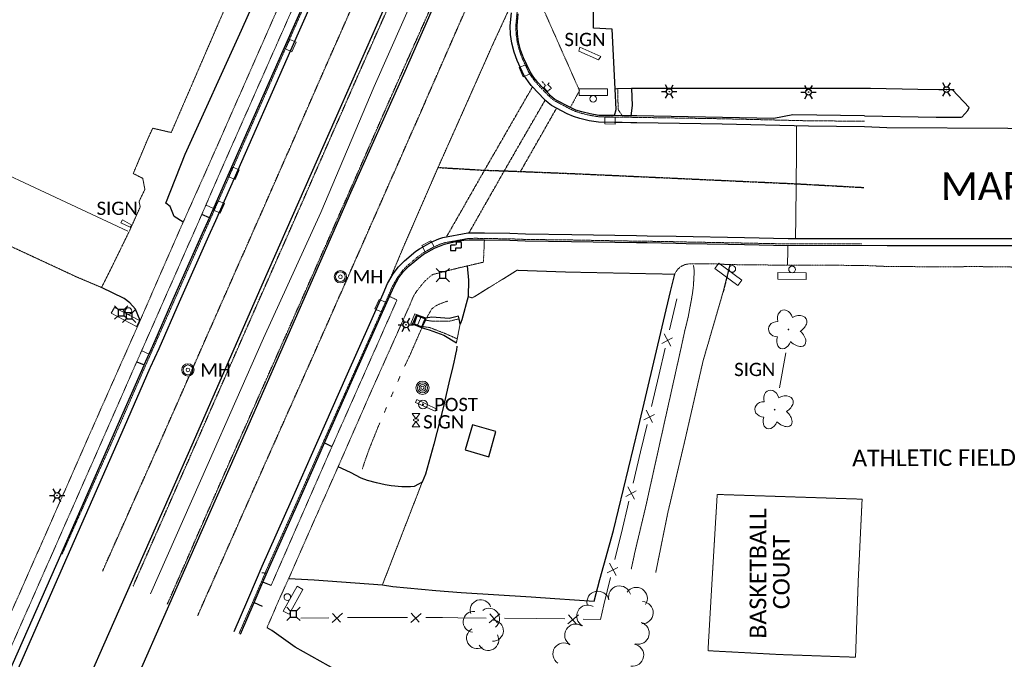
# Model space of a CAD drawing. Extents: x 386237 to 390135, y 96958 to 113752.
# Tile 8 of 116: x 387284 to 387640, y 97797 to 98029. Entities that reach past the tile are written whole.
import ezdxf
from ezdxf.enums import TextEntityAlignment as Align

# ---------------------------------------------------------------- set-up
doc = ezdxf.new("R2010")
doc.units = 0
doc.header["$MEASUREMENT"] = 0
for name, pattern in [('Ecl', [0.725, 0.26, -0.0275, 0.015, -0.0275, 0.065, -0.0275, 0.015, -0.0275, 0.26]), ('Wisdot2', [0.125, 0.0625, -0.0625]), ('Wisdot3', [0.1875, 0.125, -0.0625]), ('Wisdot5', [0.1, 0.05, -0.05]), ('Wisdot6', [0.375, 0.125, -0.0625, 0.03125, -0.0625, 0.03125, -0.0625])]:
    doc.linetypes.add(name, pattern=pattern)
for name, color, linetype, lineweight in [('E_ALI_100', 2, 'Continuous', 18), ('E_ALI_CL', 51, 'Ecl', 25), ('E_AREA', 51, 'Wisdot3', 18), ('E_BLD', 231, 'Continuous', 25), ('E_BLD_HvyDash', 231, 'Wisdot3', 25), ('E_BMGRD', 51, 'Egr', 18), ('E_DRN', 41, 'Continuous', 18), ('E_DWY', 51, 'Wisdot3', 18), ('E_LAND_Vegetation', 81, 'Continuous', 18), ('E_LTG', 21, 'Continuous', 25), ('E_MISCPROP', 31, 'Continuous', 18), ('E_MISCPROP_Railing', 31, 'Continuous', 18), ('E_PATH_Sidewalk', 51, 'Wisdot5', 18), ('E_PM', 231, 'Wisdot2', 25), ('E_RDWY', 21, 'Continuous', 25), ('E_RDWY_AsphConc', 201, 'Continuous', 25), ('E_RDWY_C_and_G', 21, 'Continuous', 25), ('E_RDWY_Gravel', 21, 'Wisdot3', 25), ('E_RDWY_Name', 21, 'Continuous', 18), ('E_RDWY_PavtEdge', 201, 'Continuous', 25), ('E_SGN', 21, 'Continuous', 18), ('E_STRUCT_Joint', 201, 'Wisdot3', 18), ('E_UTL_AG', 31, 'Continuous', 18), ('E_UTL_AG_Bold', 31, 'Continuous', 25), ('E_UTL_MH', 31, 'Continuous', 18), ('E_WTR', 131, 'Wisdot6', 18), ('E_WTR_FlowLine', 131, 'Wisdot6', 18), ('P_PATH_Sidewalk', 2, 'Continuous', 30)]:
    doc.layers.add(name, color=color, linetype=linetype, lineweight=lineweight)
doc.styles.add('CalibriLight', font='calibril.ttf')
doc.linetypes.add('Egr', pattern='A,0.1,[13,dgnlstyle-ewdotudls.shx,S=0.0004,R=0,X=0,Y=0],0.1', length=0.2)

# ---------------------------------------------------------------- blocks, each defined once
blk = doc.blocks.new('BSGN')
at = {"color": 0, "linetype": 'ByBlock', "lineweight": -2, "transparency": 16777216, "style": 'CalibriLight'}
blk.add_text('SIGN', height=12, dxfattribs=at).set_placement((0, 0), align=Align.MIDDLE_CENTER)
blk = doc.blocks.new('INLET')
at = {"color": 0, "linetype": 'ByBlock', "lineweight": -2, "transparency": 16777216, "flags": 128}
blk.add_lwpolyline([(-7.5, 10), (7.5, 10), (7.5, 0), (-7.5, 0)], close=True, dxfattribs=at)
blk = doc.blocks.new('LPOL')
at = {"color": 0, "linetype": 'ByBlock', "lineweight": -2, "transparency": 16777216}
for p, q in [((-4, 0), (-1.5, 0)), ((-0.75, 1.3), (-2, 3.46)), ((0.75, 1.3), (2, 3.46)), ((1.5, 0), (4, 0)), ((-2, -3.46), (-0.75, -1.3)), ((2, -3.46), (0.75, -1.3))]:
    blk.add_line(p, q, dxfattribs=at)
for radius in [1.5, 1.5, 1.5, 0.125]:
    blk.add_circle((0, 0), radius, dxfattribs=at)
blk = doc.blocks.new('MH')
at = {"color": 0, "linetype": 'ByBlock', "lineweight": -2, "transparency": 16777216}
for radius in [5, 4, 1.5]:
    blk.add_circle((0, 0), radius, dxfattribs=at)
at = {"color": 0, "linetype": 'ByBlock', "lineweight": -2, "transparency": 16777216, "style": 'CalibriLight'}
blk.add_text('MH', height=10.8, dxfattribs=at).set_placement((10, 0), align=Align.MIDDLE_LEFT)
blk = doc.blocks.new('MTR')
at = {"color": 0, "linetype": 'ByBlock', "lineweight": -2, "transparency": 16777216, "flags": 128}
for points in [[(-3.75, 6.5), (3.75, 6.5), (0, 1.25)], [(-3.75, -6.5), (3.75, -6.5), (0, -1.25)]]:
    blk.add_lwpolyline(points, close=True, dxfattribs=at)
at = {"color": 0, "linetype": 'ByBlock', "lineweight": -2, "transparency": 16777216}
blk.add_ellipse((0, 0), major_axis=(2.5, 0), ratio=0.5, dxfattribs=at)
blk = doc.blocks.new('PED')
at = {"color": 0, "linetype": 'ByBlock', "lineweight": -2, "transparency": 16777216}
for p, q in [((-2.5, 2.5), (-5.33, 5.33)), ((2.5, 2.5), (5.33, 5.33)), ((-2.5, -2.5), (-5.33, -5.33)), ((2.5, -2.5), (5.33, -5.33))]:
    blk.add_line(p, q, dxfattribs=at)
at = {"color": 0, "linetype": 'ByBlock', "lineweight": -2, "transparency": 16777216, "flags": 128}
blk.add_lwpolyline([(-2.5, -2.5), (2.5, -2.5), (2.5, 2.5), (-2.5, 2.5)], close=True, dxfattribs=at)
blk = doc.blocks.new('POLE')
at = {"color": 0, "linetype": 'ByBlock', "lineweight": -2, "transparency": 16777216}
for radius in [4.46, 3.35, 2.23, 1.12]:
    blk.add_circle((0, 0), radius, dxfattribs=at)
blk = doc.blocks.new('POST')
at = {"color": 0, "linetype": 'ByBlock', "lineweight": -2, "transparency": 16777216}
for radius in [4, 0.5]:
    blk.add_circle((0, 0), radius, dxfattribs=at)
at = {"color": 0, "linetype": 'ByBlock', "lineweight": -2, "transparency": 16777216, "style": 'CalibriLight'}
blk.add_text('POST', height=12, dxfattribs=at).set_placement((10, 0), align=Align.MIDDLE_LEFT)
blk = doc.blocks.new('SGN')
at = {"color": 0, "linetype": 'ByBlock', "lineweight": -2, "transparency": 16777216, "flags": 128}
blk.add_lwpolyline([(-3.5, -15), (-10.5, -15), (-10.5, 15), (-3.5, 15)], close=True, dxfattribs=at)
at = {"color": 0, "linetype": 'ByBlock', "lineweight": -2, "transparency": 16777216}
blk.add_circle((0, 0), 3.5, dxfattribs=at)
blk = doc.blocks.new('SIGN')
at = {"color": 0, "linetype": 'ByBlock', "lineweight": -2, "transparency": 16777216, "style": 'CalibriLight'}
blk.add_text('SIGN', height=12, dxfattribs=at).set_placement((0, 0), align=Align.MIDDLE_CENTER)
blk = doc.blocks.new('DTRE')
at = {"color": 0, "linetype": 'ByBlock', "lineweight": -2, "transparency": 16777216}
blk.add_circle((-0.18, 0), 0.183, dxfattribs=at)
for centre, major_axis, ratio in [((-1.87, 5.32), (1.36, -4.98), 0.782863), ((4.06, 2.74), (-5.27, -2.93), 0.691916), ((-5.87, 0.15), (4.93, -0.12), 0.832022), ((-2.49, -5.24), (1.8, 4.86), 0.716896), ((3.54, -3.71), (-5.01, 4.58), 0.560249)]:
    blk.add_ellipse(centre, major_axis=major_axis, ratio=ratio, start_param=1.570796, end_param=4.712389, dxfattribs=at)

msp = doc.modelspace()

# ---------------------------------------------------------------- linework, layer by layer
at = {"layer": 'E_ALI_100', "flags": 128}
for points in [[(387412.24, 98004.38), (387432.44, 98050.2)], [(387392.98, 97958.91), (387412.24, 98004.38)], [(387372.2, 97913.54), (387392.98, 97958.91)], [(387352.21, 97868.24), (387372.2, 97913.54)], [(387331.4, 97821.12), (387352.21, 97868.24)]]:
    msp.add_lwpolyline(points, dxfattribs=at)
at = {"layer": 'E_ALI_CL', "flags": 128}
for points in [[(387435.3, 97975.18), (387452.13, 97974.19)], [(387452.13, 97974.19), (387459.26, 97973.96)], [(387459.26, 97973.96), (387465.13, 97973.74)], [(387465.13, 97973.74), (387485.58, 97972.91)], [(387485.58, 97972.91), (387564.77, 97969.29)], [(387564.77, 97969.29), (387589.22, 97967.95)]]:
    msp.add_lwpolyline(points, dxfattribs=at)
at = {"layer": 'E_BLD'}
for p, q in [((387447.7, 97882.21), (387445.07, 97873.12)), ((387456.24, 97879.74), (387447.7, 97882.21)), ((387453.61, 97870.66), (387456.24, 97879.74)), ((387445.07, 97873.12), (387453.61, 97870.66))]:
    msp.add_line(p, q, dxfattribs=at)
at = {"layer": 'E_BLD_HvyDash', "flags": 128}
for points in [[(387472.88, 98006.23), (387474.17, 98004.84)], [(387474.96, 98005.16), (387475.64, 98005.96)], [(387476.25, 98003.89), (387474.96, 98005.16)], [(387474.17, 98004.84), (387473.53, 98004.07)], [(387473.53, 98004.07), (387474.85, 98002.63)], [(387474.85, 98002.63), (387476.25, 98003.89)], [(387441.81, 97947.18), (387439.8, 97947.05)], [(387439.8, 97947.05), (387439.85, 97945.19)], [(387439.85, 97945.19), (387441.78, 97945.17)], [(387441.75, 97946.18), (387443.75, 97946.15)], [(387441.78, 97945.17), (387441.75, 97946.18)], [(387443.78, 97948.19), (387441.8, 97948.17)], [(387441.8, 97948.17), (387441.81, 97947.18)], [(387443.75, 97946.15), (387443.78, 97948.19)]]:
    msp.add_lwpolyline(points, dxfattribs=at)
at = {"layer": 'E_DWY', "flags": 128}
for points in [[(387280.46, 97946.86), (387304.74, 97935.58), (387313.66, 97931.81)], [(387527.5, 97939.76), (387527.6, 97939.74), (387527.8, 97938.94), (387527.87, 97937.01), (387527.61, 97932.38), (387527.3, 97929.92), (387526.86, 97927.22), (387526.31, 97924.39), (387525.73, 97921.19), (387524.42, 97915.9), (387523.68, 97912.41), (387523.18, 97910.12), (387516.55, 97880.43), (387510.41, 97852.8), (387506.52, 97836.47), (387505.12, 97830.01)], [(387513.99, 97828.81), (387518.35, 97850.4), (387524.47, 97876.29), (387531.13, 97905.38), (387538.31, 97930.08)], [(387536.21, 97857.02), (387534.38, 97826.49), (387532.88, 97800.55), (387558.59, 97799.18), (387586.21, 97798.2), (387587.2, 97826.34), (387588.59, 97855.33)], [(387588.59, 97855.31), (387563.57, 97856.13), (387536.21, 97857.02)], [(387371.65, 97828.68), (387373.34, 97828.6)]]:
    msp.add_lwpolyline(points, dxfattribs=at)
at = {"layer": 'E_LAND_Vegetation'}
for centre, radius, start, end in [((387500.94, 97819.98), 4, 14.129, 194.1136), ((387493.09, 97818.06), 4, 11.9324, 191.917), ((387506.99, 97819.44), 4, 326.1398, 146.1245), ((387450.7, 97815.18), 3.78, 18.7769, 198.7616), ((387489.42, 97813.07), 4, 61.4995, 241.4842), ((387509.08, 97814.28), 4, 267.4987, 87.4834), ((387448.17, 97811.02), 3.78, 84.2676, 264.2523), ((387453.76, 97812.12), 3.78, 307.3229, 127.3076), ((387455.14, 97807.77), 3.78, 267.3229, 87.3076), ((387485.08, 97806.19), 4, 57.8707, 237.8554), ((387507.64, 97806.9), 4, 255.1033, 75.088), ((387449.38, 97805.12), 3.78, 119.0712, 299.0559), ((387453.45, 97804.43), 3.78, 209.4978, 29.4825), ((387480.79, 97799.39), 4, 56.7796, 236.7643), ((387505.64, 97798.96), 4, 260.4212, 80.4059)]:
    msp.add_arc(centre, radius, start, end, dxfattribs=at)
at = {"layer": 'E_MISCPROP_Railing'}
for p, q in [((387516.22, 97911.59), (387520.02, 97913.62)), ((387519.4, 97910.66), (387517.05, 97915.11)), ((387509.67, 97883.93), (387513.48, 97885.96)), ((387512.85, 97883), (387510.51, 97887.45)), ((387506.31, 97855.33), (387503.96, 97859.79)), ((387503.13, 97856.26), (387506.94, 97858.29)), ((387499.63, 97827.69), (387497.31, 97832.16)), ((387496.46, 97828.64), (387500.28, 97830.65)), ((387397.01, 97810.71), (387400.75, 97814.07)), ((387397.13, 97814.02), (387400.03, 97810.82)), ((387425.4, 97810.77), (387429.21, 97814.06)), ((387425.59, 97814.07), (387428.43, 97810.82)), ((387453.81, 97810.57), (387457.65, 97813.83)), ((387454.03, 97813.88), (387456.84, 97810.61)), ((387482.24, 97810.24), (387486.07, 97813.49)), ((387482.45, 97813.54), (387485.27, 97810.27))]:
    msp.add_line(p, q, dxfattribs=at)
at = {"layer": 'E_MISCPROP_Railing', "flags": 128}
for points in [[(387220.33, 97999.96), (387246.02, 97988.2), (387285.75, 97969.66), (387323.21, 97952.17)], [(387518.94, 97916.46), (387521.6, 97927.7)], [(387515.06, 97900.03), (387517.4, 97909.92)], [(387512.4, 97888.79), (387515.06, 97900.03)], [(387508.51, 97872.37), (387510.85, 97882.26)], [(387505.85, 97861.13), (387508.51, 97872.37)], [(387501.93, 97844.71), (387503.79, 97852.4), (387504.31, 97854.59)], [(387499.21, 97833.49), (387501.93, 97844.71)], [(387495.24, 97817.09), (387497.63, 97826.96)], [(387487.79, 97811.94), (387493.98, 97811.87), (387495.24, 97817.09)], [(387385.64, 97812.31), (387395.8, 97812.47)], [(387402.51, 97812.57), (387405.21, 97812.61), (387414.06, 97812.58)], [(387414.06, 97812.58), (387424.22, 97812.54)], [(387430.94, 97812.53), (387436.88, 97812.55), (387442.49, 97812.49)], [(387442.49, 97812.49), (387452.65, 97812.36)], [(387459.37, 97812.28), (387470.92, 97812.15)], [(387470.92, 97812.15), (387481.08, 97812.02)]]:
    msp.add_lwpolyline(points, dxfattribs=at)
at = {"layer": 'E_PATH_Sidewalk', "lineweight": 15}
msp.add_line((387296.24, 97836.56), (387263.59, 97762.59), dxfattribs=at)
at = {"layer": 'E_PATH_Sidewalk', "flags": 128}
for points in [[(387372.36, 98021.27), (387393.06, 98068.24)], [(387376.95, 98019.57), (387397.54, 98066.14)], [(387486.42, 98002.98), (387472.96, 98033.3)], [(387352.61, 97976.5), (387372.36, 98021.27)], [(387356.84, 97974.18), (387376.95, 98019.57)], [(387483.12, 97996.83), (387486.42, 98002.98)], [(387343.18, 97955.46), (387352.61, 97976.5)], [(387349.91, 97958.23), (387356.84, 97974.18)], [(387326.41, 97905), (387349.91, 97958.23)], [(387332.41, 97930.91), (387343.18, 97955.46)], [(387451.71, 97940.96), (387452.05, 97949)], [(387433.62, 97936.58), (387443.15, 97938.98)], [(387443.15, 97938.98), (387451.71, 97940.96)], [(387520.83, 97936.59), (387521.05, 97937.05), (387521.87, 97938.31), (387522.97, 97939.32), (387522.97, 97939.32), (387524.58, 97940.11), (387526.36, 97940.38), (387526.36, 97940.38), (387534.77, 97940.36), (387540.82, 97940.08), (387561.6, 97939.86), (387588.53, 97939.8)], [(387588.53, 97939.8), (387596.7, 97939.44), (387614.28, 97939.27), (387629.97, 97939.36), (387647.6, 97939.15), (387673.92, 97939.13), (387694.53, 97939.18), (387713.57, 97939), (387729.66, 97938.95), (387740.06, 97938.97), (387740.84, 97938.16), (387741.35, 97937.57), (387741.83, 97937), (387742.02, 97936.63), (387742.08, 97936.11), (387742.09, 97935), (387741.92, 97933.04), (387741.83, 97931.33), (387741.79, 97929.73), (387741.87, 97928), (387741.89, 97926.5), (387741.99, 97924.5), (387729.39, 97912.83), (387717.81, 97901.82), (387708.48, 97893.09), (387708.35, 97892.85), (387708.48, 97885.7), (387708.53, 97866.7), (387708.51, 97851.25), (387708.53, 97837.23), (387708.6, 97823.06), (387708.45, 97806.86), (387708.51, 97798.74), (387708.49, 97791.14), (387708.65, 97790.59), (387715.09, 97784.63), (387722.37, 97777.42), (387728.9, 97770.71), (387735.66, 97763.82), (387732.15, 97759.63), (387726.04, 97752.76), (387722.08, 97747.81), (387721.97, 97747.53), (387721.83, 97739.12), (387721.67, 97726.83), (387721.67, 97717.58), (387723.94, 97717.64), (387726.69, 97718.03), (387726.53, 97723.41), (387726.65, 97729.22), (387726.57, 97737.03), (387726.62, 97741.73), (387726.35, 97745.35), (387726.36, 97745.83), (387726.95, 97746.9), (387729.81, 97750.03), (387736.45, 97757.64), (387741.82, 97763.76), (387746.74, 97769.1), (387750.9, 97773.85), (387753.23, 97776.67), (387753.9, 97777.53), (387754.31, 97778.1), (387754.53, 97778.35), (387760.48, 97778.21), (387770.44, 97778.06), (387778.45, 97777.93), (387786.44, 97777.88), (387790.71, 97777.81), (387792.31, 97777.78), (387793.63, 97777.99), (387796.26, 97778), (387798.47, 97778.2), (387800, 97778.35), (387801.2, 97778.39), (387802.27, 97778.55), (387803.09, 97778.49), (387808.14, 97778.22), (387813.46, 97778.21), (387823.58, 97778.05), (387828.51, 97778.11), (387828.62, 97780.85)], [(387430.4, 97933.95), (387431.32, 97934.87)], [(387431.32, 97934.87), (387433.11, 97936.32)], [(387431.32, 97934.87), (387431.32, 97934.87)], [(387433.11, 97936.32), (387433.62, 97936.58)], [(387433.11, 97936.32), (387433.11, 97936.32)], [(387327.63, 97919.91), (387332.41, 97930.91)], [(387427.44, 97930.29), (387429.11, 97932.41)], [(387429.11, 97932.41), (387430.4, 97933.95)], [(387429.11, 97932.41), (387429.11, 97932.41)], [(387430.4, 97933.95), (387430.4, 97933.95)], [(387407.16, 97897.31), (387420.45, 97927.3)], [(387420.45, 97927.3), (387417.78, 97928.57)], [(387425.05, 97925.35), (387426.34, 97928.5)], [(387426.34, 97928.5), (387427.44, 97930.29)], [(387426.34, 97928.5), (387426.34, 97928.5)], [(387427.44, 97930.29), (387427.44, 97930.29)], [(387411.52, 97895.13), (387425.05, 97925.35)], [(387312.64, 97886.19), (387327.63, 97919.91)], [(387317.18, 97884), (387326.41, 97905)], [(387396.96, 97874.38), (387407.16, 97897.31)], [(387399.2, 97867.05), (387411.52, 97895.13)], [(387291.86, 97839.04), (387312.64, 97886.19)], [(387296.24, 97836.56), (387317.18, 97884)], [(387374.92, 97824.12), (387396.96, 97874.38)], [(387391.63, 97850.06), (387399.2, 97867.05)], [(387381.3, 97826.62), (387391.63, 97850.06)], [(387291.86, 97839.04), (387080.72, 97360.65), (387080.74, 97360.69), (387076.61, 97352.34)], [(387377.74, 97818.78), (387381.3, 97826.62)], [(387373.47, 97808.88), (387377.74, 97818.78)]]:
    msp.add_lwpolyline(points, dxfattribs=at)
at = {"layer": 'E_PM', "flags": 128}
for points in [[(387395.1, 98012.5), (387415.01, 98057.62)], [(387405.91, 98007.38), (387426.12, 98052.81)], [(387418.77, 98001.69), (387439.25, 98047.57)], [(387429.82, 97996.87), (387449.92, 98042.82)], [(387375.02, 97966.84), (387395.1, 98012.5)], [(387386.1, 97962.29), (387405.91, 98007.38)], [(387399.09, 97956.88), (387418.77, 98001.69)], [(387452.13, 97974.19), (387469.36, 98004.12)], [(387459.26, 97973.96), (387473.94, 97999.36)], [(387410.21, 97952.44), (387429.82, 97996.87)], [(387465.13, 97973.74), (387478.04, 97996.39)], [(387438.49, 97950.29), (387452.13, 97974.19)], [(387446.54, 97951.6), (387459.26, 97973.96)], [(387355.09, 97921.76), (387375.02, 97966.84)], [(387365.8, 97916.34), (387386.1, 97962.29)], [(387378.6, 97910.61), (387399.09, 97956.88)], [(387389.42, 97905.42), (387410.21, 97952.44)], [(387334.6, 97875.37), (387355.09, 97921.76)], [(387345.83, 97870.97), (387365.8, 97916.34)], [(387358.53, 97865.49), (387378.6, 97910.61)], [(387369.28, 97860.24), (387389.42, 97905.42)], [(387314.07, 97829.35), (387334.6, 97875.37)], [(387325.12, 97823.95), (387345.83, 97870.97)], [(387337.5, 97817.42), (387358.53, 97865.49)], [(387348.45, 97813.27), (387369.28, 97860.24)]]:
    msp.add_lwpolyline(points, dxfattribs=at)
at = {"layer": 'E_RDWY', "flags": 128}
for points in [[(387668.82, 98000.41), (387668.87, 97988.72), (387641.28, 97989.24), (387597.56, 97989.48), (387589.45, 97989.87)], [(387589.49, 97993.87), (387615.39, 97993.39), (387624.53, 97993.37)], [(387588.54, 97949.55), (387597.64, 97949.47), (387643.12, 97949.5), (387682.79, 97949.64), (387734.94, 97949.78), (387745.53, 97949.57), (387763.53, 97949.64)], [(387588.52, 97947.05), (387597.65, 97946.97), (387643.13, 97947), (387682.8, 97947.14), (387734.92, 97947.28), (387745.49, 97947.07)]]:
    msp.add_lwpolyline(points, dxfattribs=at)
at = {"layer": 'E_RDWY_AsphConc', "flags": 128}
for points in [[(387343.18, 97955.46), (387339.96, 97957.42), (387338.41, 97961.06), (387336.88, 97962.24), (387343.85, 97980.04), (387364.25, 98024.83), (387385.5, 98072.43), (387406.34, 98118.86), (387427.44, 98165.26), (387446.37, 98205.56), (387449.8, 98212.26), (387457.08, 98217.2), (387459.06, 98216.84)], [(387499.13, 97993.92), (387499.72, 97996.15), (387499.33, 98003.54), (387498.28, 98025.17), (387491.5, 98025.46), (387491.59, 98046.06), (387497.95, 98045.94), (387498.42, 98071.17), (387498.4, 98071.37)], [(387591.67, 98003.77), (387538.51, 98003.69), (387505.27, 98003.7), (387505.45, 97997.56), (387505.02, 97993.81)], [(387624.61, 97993.37), (387626.83, 97995.78), (387627.27, 97996.88), (387621.21, 98003.24), (387608.71, 98003.35), (387591.63, 98003.77)], [(387352.64, 97956.98), (387349.91, 97958.23)], [(387445.77, 97939.63), (387446.33, 97934.4), (387446.15, 97928.5), (387443.94, 97920.18), (387443.25, 97918.53), (387442.88, 97920.5), (387442.67, 97921.45), (387439.31, 97920.59), (387433.09, 97921.14), (387430.92, 97920.73)], [(387519.32, 97930.32), (387520.83, 97936.59)], [(387327.63, 97919.91), (387325.94, 97923.94), (387323.88, 97926.31), (387321.85, 97927.87), (387313.66, 97931.81)], [(387415.18, 97824.33), (387418.98, 97823.73), (387434.51, 97822.27), (387443.7, 97821.58), (387468.99, 97820.01), (387477.54, 97819.45), (387491.68, 97818.48), (387493.78, 97826.31), (387498.71, 97843.97), (387507.76, 97881.35), (387519.32, 97930.32)], [(387429.52, 97917.21), (387429.66, 97917.68), (387430.8, 97919.99), (387430.92, 97920.73), (387427.56, 97921.97), (387426.09, 97918.64), (387429.52, 97917.21), (387432.05, 97916.54), (387437.44, 97914.59), (387441.94, 97911.86)], [(387442.12, 97910.56), (387442.12, 97910.47), (387441.96, 97909.24), (387441.65, 97907.73), (387441.4, 97906.56), (387440.99, 97904.79), (387440.64, 97903.26), (387439.19, 97897.36), (387437, 97887.8), (387433.76, 97875.17), (387430.78, 97864.31), (387429.58, 97861.49)], [(387326.41, 97905), (387329.11, 97903.87)], [(387394.24, 97875.67), (387396.96, 97874.38)], [(387429.58, 97861.49), (387428.22, 97860.69), (387426.62, 97859.94), (387426.62, 97859.94), (387425.32, 97859.72), (387424, 97859.79), (387424, 97859.79), (387422.15, 97859.77), (387418.37, 97860.1), (387418.37, 97860.1), (387416.23, 97860.47), (387416.23, 97860.47), (387413.09, 97861.22), (387413.09, 97861.22), (387409.8, 97862.09), (387409.8, 97862.09), (387407.48, 97862.94), (387407.48, 97862.94), (387403.66, 97864.97), (387403.66, 97864.97), (387399.2, 97867.05)], [(387374.92, 97824.12), (387371.97, 97825.36)], [(387381.3, 97826.62), (387390.52, 97826.11), (387415.18, 97824.33)], [(387368.81, 97817.99), (387371.69, 97816.71)], [(387407.7, 97788.39), (387383.59, 97801.78), (387375.25, 97807.87), (387373.47, 97808.88)]]:
    msp.add_lwpolyline(points, dxfattribs=at)
msp.add_lwpolyline([(387427.65, 97921.52), (387426.64, 97918.71), (387429.42, 97917.64), (387430.63, 97920.46)], close=True, dxfattribs=at)
at = {"layer": 'E_RDWY_C_and_G'}
msp.add_line((387090.24, 97356.21), (387301.27, 97834.35), dxfattribs=at)
at = {"layer": 'E_RDWY_C_and_G', "flags": 128}
for points in [[(387298.94, 97835.25), (387319.72, 97882.37), (387329.06, 97903.7), (387329.11, 97903.87), (387332.17, 97910.73), (387339.59, 97927.58), (387350.15, 97951.45), (387352.64, 97956.98), (387359.44, 97972.38), (387379.76, 98018.59), (387399.89, 98064.06), (387421.25, 98112.51), (387439.7, 98154.12), (387460.57, 98201.4), (387465.42, 98212.49), (387466.05, 98214.02), (387476.75, 98238.05), (387478.16, 98241.05), (387486.12, 98259.61)], [(387301.27, 97834.35), (387321.92, 97881.4), (387331.29, 97902.83), (387331.34, 97902.97), (387334.45, 97909.72), (387341.88, 97926.57), (387352.43, 97950.43), (387354.92, 97955.96), (387361.72, 97971.37), (387382.05, 98017.58), (387402.18, 98063.05), (387423.54, 98111.5), (387441.98, 98153.1)], [(387589.45, 97989.87), (387569.23, 97990.08), (387569.23, 97990.08), (387538.05, 97990.79), (387507.15, 97991.28), (387504.97, 97991.31), (387501.84, 97991.38), (387499.09, 97991.42), (387493.3, 97991.5), (387489.92, 97992.04), (387486.59, 97992.82), (387486.59, 97992.82), (387484.24, 97993.6), (387481.99, 97994.61), (387481.99, 97994.61), (387476.33, 97997.61), (387476.33, 97997.61), (387475.12, 97998.49), (387475.12, 97998.49), (387474.25, 97999.3), (387474.25, 97999.3), (387473.77, 97999.76), (387473.77, 97999.76), (387471.33, 98002.25), (387471.33, 98002.25), (387469.41, 98004.33), (387469.41, 98004.33), (387469.01, 98004.8), (387469.01, 98004.8), (387467.97, 98006.11), (387467.97, 98006.11), (387466.35, 98008.59), (387466.35, 98008.59), (387463.88, 98013.83), (387463.88, 98013.83), (387462.76, 98016.9), (387461.97, 98020.08), (387461.97, 98020.08), (387461.53, 98023.22), (387461.42, 98026.39), (387461.42, 98026.39), (387461.82, 98031.08)], [(387589.49, 97993.87), (387563.49, 97994.14), (387556.73, 97992.85), (387538.1, 97993.29), (387507.19, 97993.78), (387505.02, 97993.81), (387501.89, 97993.88), (387499.13, 97993.92), (387493.47, 97994), (387490.34, 97994.51), (387487.25, 97995.24), (387487.25, 97995.24), (387485.15, 97995.93), (387483.12, 97996.83), (387483.12, 97996.83), (387477.55, 97999.8), (387477.55, 97999.8), (387476.81, 98000.33), (387476.81, 98000.33), (387475.97, 98001.12), (387475.97, 98001.12), (387475.53, 98001.54), (387475.53, 98001.54), (387473.14, 98003.98), (387473.14, 98003.98), (387471.28, 98005.99), (387471.28, 98005.99), (387470.96, 98006.37), (387470.96, 98006.37), (387469.93, 98007.66), (387469.93, 98007.66), (387468.57, 98009.75), (387468.57, 98009.75), (387466.18, 98014.8), (387466.18, 98014.8), (387465.16, 98017.63), (387464.42, 98020.56), (387464.42, 98020.56), (387464.02, 98023.43), (387463.92, 98026.34), (387463.92, 98026.34), (387464.29, 98030.7)], [(387361.58, 97807.52), (387366.51, 97818.98), (387369.67, 97826.34), (387371.67, 97831.06), (387382.3, 97854.78), (387389.54, 97871.2), (387391.95, 97876.68), (387402.14, 97899.54), (387415.47, 97929.52), (387417.08, 97933.21), (387419.07, 97936.71), (387419.07, 97936.71), (387420.97, 97939.25), (387423.21, 97941.49), (387423.21, 97941.49), (387427.32, 97944.94), (387427.32, 97944.94), (387428.55, 97945.81), (387428.55, 97945.81), (387432.83, 97948.22), (387432.83, 97948.22), (387435.55, 97949.38), (387435.55, 97949.38), (387437.04, 97949.88), (387437.04, 97949.88), (387446.11, 97951.5), (387446.11, 97951.5), (387448.86, 97951.58), (387448.86, 97951.58), (387452.12, 97951.5), (387452.12, 97951.5), (387461.26, 97951.39), (387466.85, 97951.17), (387483.6, 97950.97), (387507.06, 97950.54), (387510.89, 97950.51), (387521.35, 97950.34), (387546.1, 97949.85), (387561.82, 97949.54), (387588.52, 97949.55)], [(387363.88, 97806.53), (387368.81, 97817.99), (387371.97, 97825.36), (387373.96, 97830.06), (387384.58, 97853.77), (387391.83, 97870.19), (387394.24, 97875.67), (387404.42, 97898.53), (387417.78, 97928.57), (387419.3, 97932.06), (387421.17, 97935.36), (387421.17, 97935.36), (387422.85, 97937.61), (387424.84, 97939.6), (387424.84, 97939.6), (387428.9, 97943), (387428.9, 97943), (387429.86, 97943.68), (387429.86, 97943.68), (387433.97, 97946), (387433.97, 97946), (387436.37, 97947.02), (387436.37, 97947.02), (387437.66, 97947.45), (387437.66, 97947.45), (387438.56, 97947.73), (387438.56, 97947.73), (387442.09, 97948.58), (387442.09, 97948.58), (387444.39, 97948.9), (387444.39, 97948.9), (387444.62, 97948.92), (387444.62, 97948.92), (387446.38, 97949.02), (387446.38, 97949.02), (387448.86, 97949.08), (387448.86, 97949.08), (387452.05, 97949), (387452.05, 97949), (387461.19, 97948.89), (387466.79, 97948.67), (387483.56, 97948.48), (387507.02, 97948.04), (387510.86, 97948.01), (387521.3, 97947.84), (387524.98, 97947.74), (387540.2, 97947.47), (387546.05, 97947.35), (387561.8, 97947.04), (387588.52, 97947.05)]]:
    msp.add_lwpolyline(points, dxfattribs=at)
at = {"layer": 'E_RDWY_C_and_G', "lineweight": 25, "flags": 128}
msp.add_lwpolyline([(387087.96, 97357.22), (387298.94, 97835.25)], dxfattribs=at)
at = {"layer": 'E_RDWY_Gravel', "flags": 128}
msp.add_lwpolyline([(387540.82, 97940.08), (387538.31, 97930.08)], dxfattribs=at)
at = {"layer": 'E_RDWY_PavtEdge', "flags": 128}
for points in [[(387492.05, 98206.62), (387462.11, 98137.97), (387432.92, 98071.66), (387400.37, 97997.76), (387371.64, 97932.67), (387346.75, 97875.94), (387318.01, 97810.76), (387294.62, 97757.77), (387272.28, 97707.22), (387246.84, 97649.67), (387226.56, 97603.54), (387201.27, 97545.75), (387175.35, 97487.35), (387150.62, 97431.19), (387129.1, 97382.66), (387111.99, 97344.05)], [(387499.79, 98183.07), (387476.82, 98131.48), (387447.56, 98064.88), (387423.29, 98009.88), (387403.68, 97965.97), (387386.32, 97926.49), (387364.3, 97876.37), (387340.9, 97823.48), (387316.29, 97767.68), (387289.76, 97707.02), (387263.19, 97647.04), (387236.4, 97586.02), (387219.31, 97547.69), (387195.08, 97492.33), (387169.24, 97433.9), (387146.59, 97383.2)]]:
    msp.add_lwpolyline(points, dxfattribs=at)
at = {"layer": 'E_SGN'}
msp.add_line((387561.06, 97908.19), (387558.78, 97895.59), dxfattribs=at)
at = {"layer": 'E_SGN', "flags": 128}
for points in [[(387486.22, 98017.21), (387486.55, 98018.63)], [(387493.34, 98014.04), (387486.22, 98017.21)], [(387486.55, 98018.63), (387494.18, 98015.33)], [(387494.18, 98015.33), (387493.34, 98014.04)], [(387321.25, 97956.24), (387320.62, 97955.19)], [(387324.58, 97954.34), (387321.25, 97956.24)], [(387320.62, 97955.19), (387324, 97953.62)], [(387324, 97953.62), (387324.58, 97954.34)], [(387427.09, 97890.2), (387427.58, 97891.33)], [(387427.58, 97891.33), (387434.67, 97887.98)], [(387434.23, 97887.13), (387427.09, 97890.2)], [(387434.67, 97887.98), (387434.23, 97887.13)]]:
    msp.add_lwpolyline(points, dxfattribs=at)
at = {"layer": 'E_STRUCT_Joint', "flags": 128}
for points in [[(387313.66, 97931.81), (387317.33, 97939.11), (387323.84, 97952.45), (387327.63, 97960.92), (387327.23, 97962.9), (387329.33, 97967.27), (387328.55, 97971.25), (387325.12, 97972.98), (387330.47, 97985.72), (387332.16, 97989.36), (387338.85, 97987.81), (387355.73, 98026.85), (387377.49, 98076.72), (387397.73, 98122.98), (387418.26, 98169.77), (387427.44, 98165.26)], [(387417.73, 97934.39), (387422.75, 97946.35), (387435.3, 97975.18), (387445.62, 97998.32), (387455.13, 98019.75), (387462.94, 98036.66)], [(387505.27, 98003.7), (387500.24, 98003.7), (387499.33, 98003.54)], [(387564.52, 97949.45), (387564.77, 97969.29), (387564.92, 97990.05)], [(387561.8, 97947.04), (387561.6, 97939.86)], [(387446.15, 97928.5), (387447.7, 97928.04), (387463.87, 97938.02), (387463.92, 97938.05), (387463.83, 97938.02), (387463.87, 97938.02), (387481.74, 97937.39), (387520.83, 97936.59)], [(387443.25, 97918.53), (387442.23, 97913.25), (387441.94, 97911.86)], [(387415.18, 97824.33), (387419.83, 97836.35), (387429.58, 97861.49)]]:
    msp.add_lwpolyline(points, dxfattribs=at)
at = {"layer": 'E_WTR', "flags": 128}
for points in [[(387438.79, 97926.89), (387437.31, 97926.4), (387435.07, 97925.49), (387433.74, 97924.71), (387432.96, 97923.94), (387432.61, 97923.35), (387432.32, 97922.83), (387431.04, 97920.62), (387430.69, 97919.91), (387430.15, 97918.74), (387429.05, 97916.3), (387428.07, 97914.11), (387427.14, 97911.99), (387425.25, 97907.61), (387423.39, 97903.71), (387423.23, 97903.36)], [(387421.55, 97899.66), (387420.73, 97897.8)], [(387419.1, 97894.08), (387418.3, 97892.21)], [(387416.68, 97888.48), (387415.87, 97886.61)], [(387414.26, 97882.88), (387413.58, 97881.33), (387412.09, 97877.58), (387410.52, 97873.74), (387409.01, 97869.5), (387407.91, 97866.21)]]:
    msp.add_lwpolyline(points, dxfattribs=at)
at = {"layer": 'E_WTR_FlowLine', "flags": 128}
for points in [[(387299.42, 97835.47), (387320.19, 97882.16), (387329.53, 97903.52), (387329.59, 97903.68), (387332.63, 97910.52), (387340.06, 97927.37), (387350.62, 97951.24), (387353.1, 97956.77), (387359.9, 97972.18), (387380.23, 98018.38), (387400.36, 98063.86), (387421.72, 98112.31), (387440.16, 98153.91), (387461.03, 98201.19), (387465.89, 98212.29), (387466.52, 98213.82), (387477.22, 98237.84), (387478.63, 98240.84), (387482.05, 98248.67)], [(387589.47, 97991.86), (387566.38, 97992.1), (387560.55, 97992.25), (387538.09, 97992.78), (387507.18, 97993.27), (387505.01, 97993.3), (387501.88, 97993.37), (387499.12, 97993.41), (387493.44, 97993.49), (387490.25, 97994), (387487.12, 97994.74), (387487.12, 97994.74), (387484.96, 97995.45), (387482.89, 97996.38), (387482.89, 97996.38), (387477.3, 97999.36), (387477.3, 97999.36), (387476.47, 97999.95), (387476.47, 97999.95), (387475.62, 98000.75), (387475.62, 98000.75), (387475.18, 98001.17), (387475.18, 98001.17), (387472.77, 98003.62), (387472.77, 98003.62), (387470.9, 98005.65), (387470.9, 98005.65), (387470.56, 98006.05), (387470.56, 98006.05), (387469.53, 98007.34), (387469.53, 98007.34), (387468.11, 98009.52), (387468.11, 98009.52), (387465.71, 98014.6), (387465.71, 98014.6), (387464.67, 98017.48), (387463.92, 98020.46), (387463.92, 98020.46), (387463.51, 98023.39), (387463.41, 98026.35), (387463.41, 98026.35), (387463.79, 98030.78), (387463.79, 98030.78), (387464.8, 98035.6), (387464.8, 98035.6), (387465.1, 98036.53), (387465.1, 98036.53), (387465.84, 98038.3), (387465.84, 98038.3), (387485.8, 98083.82), (387503.98, 98125.03), (387511.47, 98142.01), (387525.4, 98178.08), (387525.42, 98178.21), (387544.45, 98221.6)], [(387500.4, 97996.08), (387500.24, 98003.7)], [(387501.89, 97993.88), (387500.4, 97996.08)], [(387363.35, 97806.76), (387368.34, 97818.19), (387371.5, 97825.56), (387373.49, 97830.27), (387384.11, 97853.98), (387391.36, 97870.39), (387393.77, 97875.88), (387403.96, 97898.73), (387417.31, 97928.77), (387418.84, 97932.29), (387420.74, 97935.64), (387420.74, 97935.64), (387422.47, 97937.95), (387424.51, 97939.99), (387424.51, 97939.99), (387428.58, 97943.4), (387428.58, 97943.4), (387429.59, 97944.12), (387429.59, 97944.12), (387433.74, 97946.45), (387433.74, 97946.45), (387436.2, 97947.5), (387436.2, 97947.5), (387437.53, 97947.95), (387437.53, 97947.95), (387446.32, 97949.52), (387446.32, 97949.52), (387448.86, 97949.59), (387448.86, 97949.59), (387452.06, 97949.51), (387452.06, 97949.51), (387461.21, 97949.4), (387466.8, 97949.18), (387483.57, 97948.98), (387507.03, 97948.55), (387510.86, 97948.52), (387521.32, 97948.35), (387524.99, 97948.25), (387540.21, 97947.98), (387546.06, 97947.86), (387561.8, 97947.55), (387588.52, 97947.56)], [(387430.8, 97919.99), (387432.97, 97919.66)], [(387439.21, 97919.58), (387442.88, 97920.5)], [(387429.66, 97917.68), (387432.21, 97917.35)], [(387432.21, 97917.35), (387437.77, 97915.22)], [(387432.97, 97919.66), (387439.21, 97919.58)], [(387437.77, 97915.22), (387442.23, 97913.25)]]:
    msp.add_lwpolyline(points, dxfattribs=at)
at = {"layer": 'P_PATH_Sidewalk', "lineweight": 15}
for p, q in [((387351.42, 97961.58), (387354.16, 97960.36)), ((387328.18, 97908.94), (387330.93, 97907.73))]:
    msp.add_line(p, q, dxfattribs=at)

# ---------------------------------------------------------------- block references
at = {"layer": 'E_DRN', "xscale": 0.25, "yscale": 0.25, "zscale": 0.25}
for p, rotation in [((387380.95, 98019.77), 245.3699946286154), ((387467.6, 98010.59), 113.4717138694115), ((387497.47, 97993.39), 179.6654225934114), ((387360.4, 97973.52), 246.9478348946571), ((387355.02, 97961.45), 245.8201364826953), ((387432.25, 97945.61), 28.13241864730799), ((387415.55, 97924.78), 66.22117226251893), ((387426.15, 97920.53), 246.9404724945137)]:
    msp.add_blockref('INLET', p, dxfattribs=dict(at, rotation=rotation))
at = {"layer": 'E_LAND_Vegetation', "xscale": 0.6769248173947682, "yscale": 0.6769248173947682, "zscale": 0.6769248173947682}
for p in [(387562.05, 97916.65), (387557.1, 97887.66)]:
    msp.add_blockref('DTRE', p, dxfattribs=at)
at = {"layer": 'E_LTG', "xscale": 0.692840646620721, "yscale": 0.692840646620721, "zscale": 0.692840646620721}
for p in [(387619.1, 98003.33), (387518.87, 98002.6), (387569.21, 98002.4), (387423.68, 97918.32), (387297.57, 97856.68)]:
    msp.add_blockref('LPOL', p, dxfattribs=at)
at = {"layer": 'E_MISCPROP'}
for name, p, xscale, yscale, zscale in [('POLE', (387429.67, 97895.57), 0.5377037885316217, 0.5377037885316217, 0.5377037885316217), ('POST', (387429.84, 97889.52), 0.3999999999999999, 0.3999999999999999, 0.3999999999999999)]:
    msp.add_blockref(name, p, dxfattribs=dict(at, xscale=xscale, yscale=yscale, zscale=zscale))
at = {"layer": 'E_SGN', "xscale": 0.3999999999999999, "yscale": 0.3999999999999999, "zscale": 0.3999999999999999}
for name, p in [('BSGN', (387488.41, 98021.43)), ('BSGN', (387319.3, 97960.42)), ('SIGN', (387549.78, 97902.19)), ('BSGN', (387437.34, 97883.26))]:
    msp.add_blockref(name, p, dxfattribs=at)
at = {"layer": 'E_SGN'}
for p, xscale, yscale, zscale, rotation in [((387491.4, 98000), 0.3428571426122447, 0.3428571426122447, 0.3428571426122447, 270), ((387541.67, 97938.5), 0.3428571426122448, 0.3428571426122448, 0.3428571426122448, 53.07300601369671), ((387563.25, 97938.36), 0.3428571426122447, 0.3428571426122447, 0.3428571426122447, 89.63638224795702), ((387323.41, 97923.3), 0.3428571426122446, 0.3428571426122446, 0.3428571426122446, 62.59872309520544), ((387380.82, 97819.95), 0.3428571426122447, 0.3428571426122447, 0.3428571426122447, 150.9419940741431)]:
    msp.add_blockref('SGN', p, dxfattribs=dict(at, xscale=xscale, yscale=yscale, zscale=zscale, rotation=rotation))
at = {"layer": 'E_UTL_AG', "xscale": 0.3695150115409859, "yscale": 0.3695150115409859, "zscale": 0.3695150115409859}
msp.add_blockref('MTR', (387427.3, 97883.9), dxfattribs=at)
at = {"layer": 'E_UTL_AG_Bold', "xscale": 0.4503659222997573, "yscale": 0.4503659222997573, "zscale": 0.4503659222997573}
for p in [(387436.99, 97936.29), (387320.76, 97922.74), (387323.66, 97921.56), (387383.01, 97813.84)]:
    msp.add_blockref('PED', p, dxfattribs=at)
at = {"layer": 'E_UTL_MH', "xscale": 0.4444444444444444, "yscale": 0.4444444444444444, "zscale": 0.4444444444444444}
for p in [(387399.99, 97935.7), (387344.89, 97902.04)]:
    msp.add_blockref('MH', p, dxfattribs=at)

# ---------------------------------------------------------------- texts
at = {"layer": 'E_AREA', "style": 'CalibriLight'}
msp.add_text('ATHLETIC FIELD', height=6, rotation=0.226, dxfattribs=at).set_placement((387614.57, 97870.3), align=Align.MIDDLE_CENTER)
at = {"layer": 'E_BMGRD', "style": 'CalibriLight'}
for s, p in [('BASKETBALL', (387550.93, 97828.48)), ('COURT', (387559.38, 97828.97))]:
    msp.add_text(s, height=6, rotation=89.9593, dxfattribs=at).set_placement(p, align=Align.MIDDLE_CENTER)
at = {"layer": 'E_RDWY_Name', "style": 'CalibriLight'}
msp.add_text('MARGARET ST', height=10, rotation=0.2263, dxfattribs=at).set_placement((387617.09, 97963.41))

doc.saveas('drawing.dxf')
